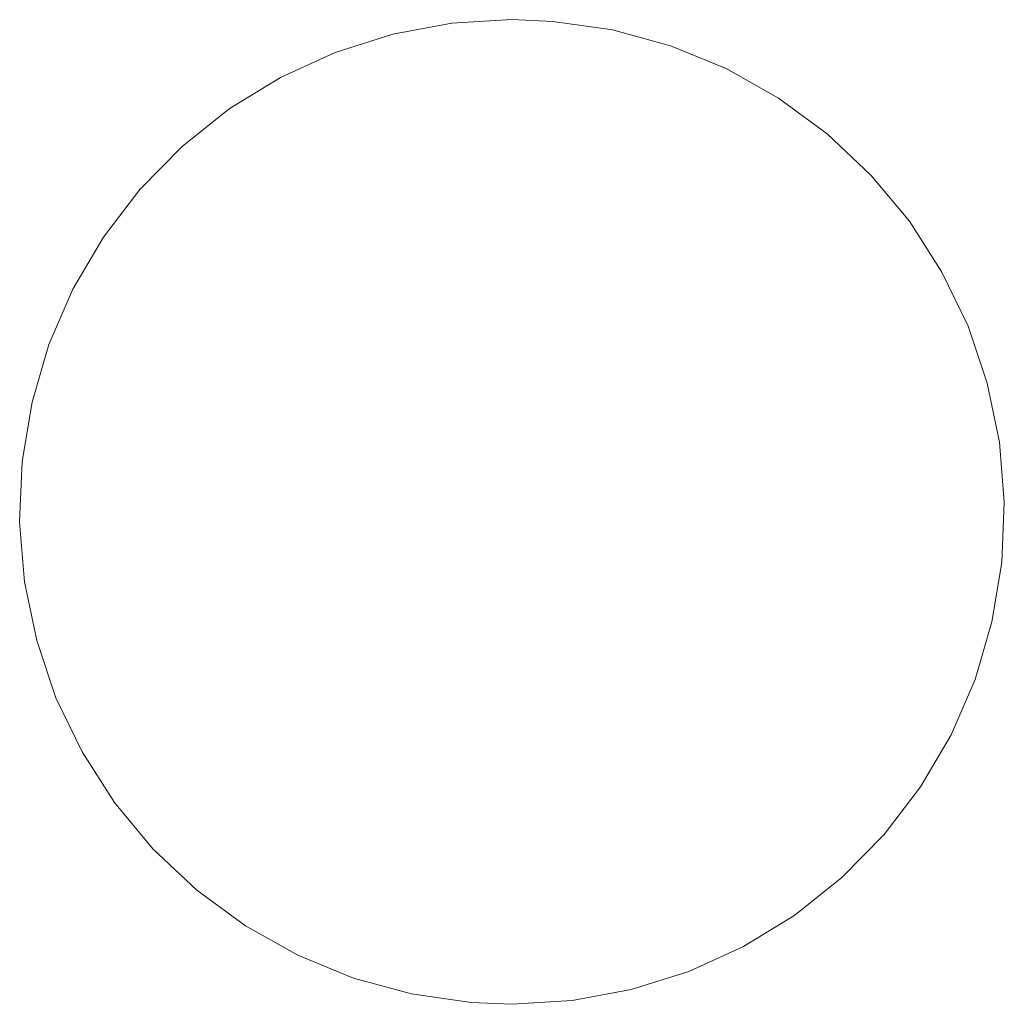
# Model space of a CAD drawing. Header units: millimetres. Extents: x -3130 to -2260, y -733 to 6585.
# Tile 2 of 3: x -3130 to -3009, y 6448 to 6569. Entities that reach past the tile are written whole.
import ezdxf

# ---------------------------------------------------------------- set-up
doc = ezdxf.new("R2010")
doc.units = ezdxf.units.MM
doc.layers.add('E-LITE-EQPM', color=7, linetype='Continuous', lineweight=20)

# ---------------------------------------------------------------- blocks, each defined once
blk = doc.blocks.new('BEACON - 71750 KILA Dark grey beacon lamp H700 smoked-476546-Planta_PDF')
at = {"layer": 'E-LITE-EQPM', "flags": 128}
for points in [[(0, 60.5), (-7.38, 60.05), (-14.66, 58.7), (-21.71, 56.47), (-28.44, 53.4), (-34.74, 49.53), (-40.53, 44.92), (-45.71, 39.63), (-50.2, 33.76), (-53.95, 27.38), (-56.89, 20.59), (-58.97, 13.49), (-60.18, 6.2), (-60.49, -1.2), (-59.89, -8.57), (-58.4, -15.81), (-56.03, -22.82), (-52.82, -29.49), (-48.83, -35.72), (-44.11, -41.41), (-38.72, -46.48), (-32.76, -50.86), (-26.31, -54.48), (-19.46, -57.28), (-12.33, -59.23), (-5.01, -60.29), (0, -60.5)], [(0, -60.5), (7.38, -60.05), (14.66, -58.7), (21.71, -56.47), (28.44, -53.4), (34.74, -49.53), (40.53, -44.92), (45.71, -39.63), (50.2, -33.76), (53.95, -27.38), (56.89, -20.59), (58.97, -13.49), (60.18, -6.2), (60.49, 1.2), (59.89, 8.57), (58.4, 15.81), (56.03, 22.82), (52.82, 29.49), (48.83, 35.72), (44.11, 41.41), (38.72, 46.48), (32.76, 50.86), (26.31, 54.48), (19.46, 57.28), (12.33, 59.23), (5.01, 60.29), (0, 60.5)]]:
    blk.add_lwpolyline(points, dxfattribs=at)

msp = doc.modelspace()

# ---------------------------------------------------------------- block references
at = {"layer": 'E-LITE-EQPM', "rotation": 180}
msp.add_blockref('BEACON - 71750 KILA Dark grey beacon lamp H700 smoked-476546-Planta_PDF', (-3069.32, 6508.78), dxfattribs=at)

doc.saveas('drawing.dxf')
